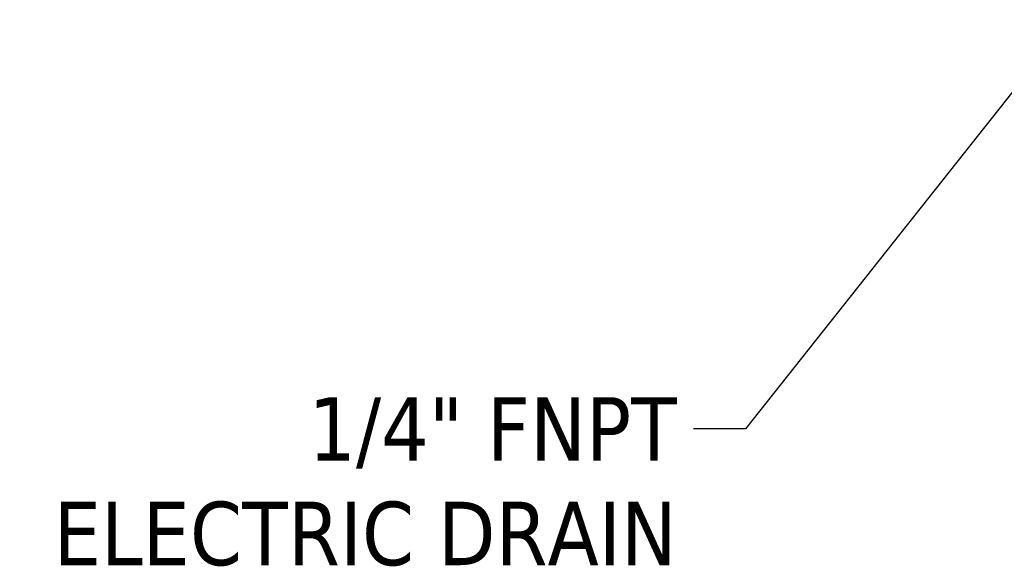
# Model space of a CAD drawing. Header units: inches. Extents: x 1 to 237, y 4 to 150.
# Tile 61 of 151: x 91 to 104, y 54 to 61. Entities that reach past the tile are written whole.
import ezdxf

# ---------------------------------------------------------------- set-up
doc = ezdxf.new("R2010")
doc.units = ezdxf.units.IN
doc.header["$LTSCALE"] = 7
doc.header["$MEASUREMENT"] = 0
doc.layers.add('Symbol (ANSI)', color=7, linetype='Continuous', lineweight=25)
doc.styles.add('Note Text (ANSI)', font='tahoma.ttf')
doc.dimstyles.new('Default (ANSI)$7', dxfattribs={"dimscale": 7, "dimtxt": 0.12, "dimasz": 0.098425, "dimexe": 0.125, "dimexo": 0.0625, "dimgap": 0.031496, "dimtad": 0, "dimtih": 1, "dimtoh": 1, "dimrnd": 1e-08, "dimzin": 4, "dimdsep": 46, "dimtxsty": 'Note Text (ANSI)', "dimcen": 0.09, "dimdle": 0.393701, "dimclrd": 256, "dimclre": 256, "dimclrt": 256, "dimadec": 0, "dimazin": 1, "dimtfac": 1, "dimtofl": 0, "dimtmove": 0, "dimatfit": 3, "dimfxl": 1, "dimtolj": 1, "dimtzin": 4, "dimlwd": -1, "dimlwe": -1, "dimarcsym": 0})

msp = doc.modelspace()

# ---------------------------------------------------------------- texts
at = {"layer": 'Symbol (ANSI)', "insert": (99.3689, 55.8896), "char_height": 0.84, "width": 8.836337, "attachment_point": 3, "line_spacing_factor": 0.987884, "style": 'Note Text (ANSI)'}
msp.add_mtext('\\fTahoma|b0|i0;1/4" FNPT\\P\\fTahoma|b0|i0;ELECTRIC DRAIN', dxfattribs=at)

# ---------------------------------------------------------------- leaders
at = {"layer": 'Symbol (ANSI)', "annotation_type": 0, "has_hookline": 1, "hookline_direction": 1, "text_width": 8.668}
msp.add_leader([(104.5683, 60.8861), (100.2783, 55.4696), (99.5893, 55.4696)], dimstyle='Default (ANSI)$7', override={"dimtad": 0}, dxfattribs=at)

doc.saveas('drawing.dxf')
